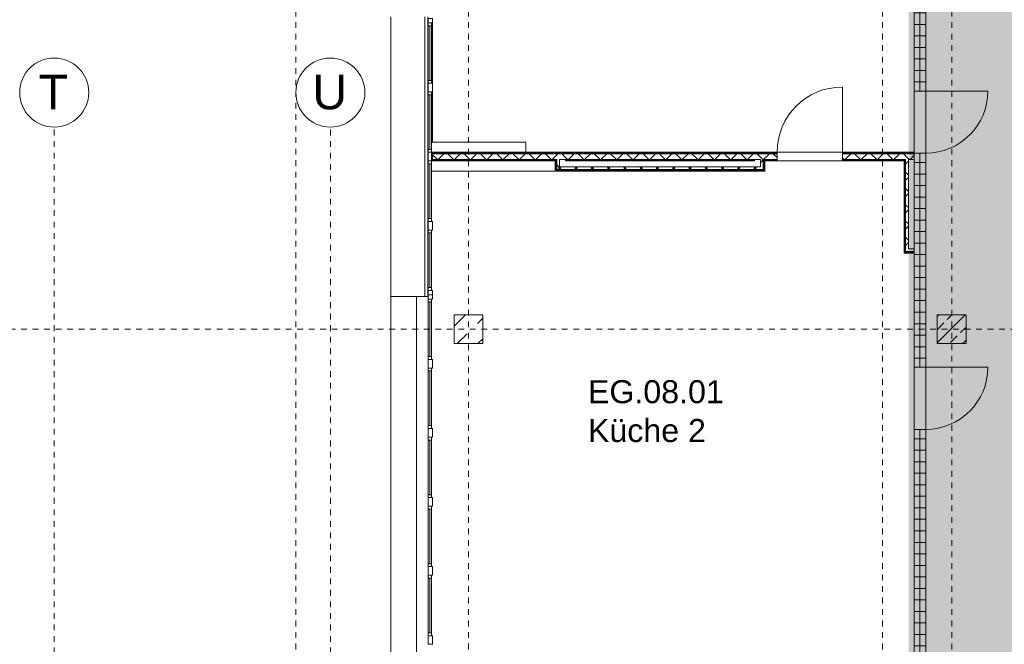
# Model space of a CAD drawing. Header units: metres. Extents: x -54 to 119, y -77 to 33.
# Tile 49 of 138: x 13 to 30, y -30 to -19. Entities that reach past the tile are written whole.
import ezdxf

# ---------------------------------------------------------------- set-up
doc = ezdxf.new("R2010")
doc.units = ezdxf.units.M
doc.linetypes.add('Rasterlinie', pattern=[0.019, 0.01, -0.003, 0.003, -0.003])
doc.linetypes.add('Über Schnittebene 1', pattern=[0.001, 0, -0.001])
for name, color, linetype, lineweight in [('A_Detailelemente', 7, 'Continuous', 9), ('A_Fassadenelemente', 7, 'Continuous', 9), ('A_Fassadenpfosten', 7, 'Continuous', 9), ('A_Fenster', 7, 'Continuous', 9), ('A_Geschossdecken', 7, 'Continuous', 9), ('A_Raster', 7, 'Continuous', 9), ('A_Räume_Beschriftung', 7, 'Continuous', 9), ('A_Tragwerksstützen', 7, 'Continuous', 9), ('A_Tragwerksstützen_Stahlbeton', 7, 'Continuous', 18), ('A_Türen', 7, 'Continuous', 9), ('A_Wände', 7, 'Continuous', 9), ('A_Wände_Schraffur', 7, 'Continuous', 18)]:
    doc.layers.add(name, color=color, linetype=linetype, lineweight=lineweight)
doc.styles.add('Arial', font='arial.ttf', dxfattribs={"height": 0.6})
doc.styles.add('Arial_B', font='txt', dxfattribs={"height": 0.4})
pattern_1 = [(45, (0, 0), (-0.1414214, 0.1414214), []), (135, (0, 0), (-0.1414214, -0.1414214), [])]

# ---------------------------------------------------------------- blocks, each defined once
blk = doc.blocks.new('Fertigbeton-rechteckige Stütze mit Konsole - 500 x 500 - 1 Konsole_A_K_7_8-V31-BS_Übersicht_EG_BRANDSCHUTZ')
at = {"layer": 'A_Tragwerksstützen'}
h = blk.add_hatch(dxfattribs=at)
h.set_pattern_fill('FP_40', color=256, style=0, pattern_type=2)
h.set_pattern_definition([(45, (-20.756, 24.297), (-0.35921, 0.35921), []), (45, (-20.397, 24.297), (-0.35921, 0.35921), [0.254, -0.254])])
h.paths.add_polyline_path([(0.25, -0.25), (0.25, 0.25), (-0.25, 0.25), (-0.25, -0.25)], flags=0)
at = {"layer": 'A_Tragwerksstützen', "lineweight": 18}
for p, q in [((0.25, 0.25), (-0.25, 0.25)), ((-0.25, 0.25), (-0.25, -0.25)), ((0.25, -0.25), (0.25, 0.25)), ((-0.25, -0.25), (0.25, -0.25))]:
    blk.add_line(p, q, dxfattribs=at)
blk = doc.blocks.new('GSH_Fassade_Fenster_1flg - GSH_Fassade_Fenster_1flg-5999952-BS_Übersicht_EG_BRANDSCHUTZ')
at = {"layer": 'A_Fassadenelemente'}
for p, q in [((-0.475, 0.015), (-0.525, 0.015)), ((-0.525, 0.015), (-0.525, -0.045)), ((-0.475, -0.045), (-0.475, 0.015)), ((-0.475, 0.015), (0.475, 0.015)), ((0.525, 0.015), (0.475, 0.015)), ((0.475, 0.015), (0.475, -0.045)), ((0.525, -0.045), (0.525, 0.015)), ((-0.525, -0.045), (-0.475, -0.045)), ((0.475, -0.015), (-0.475, -0.015)), ((0.475, -0.045), (-0.475, -0.045)), ((0.475, -0.045), (0.525, -0.045))]:
    blk.add_line(p, q, dxfattribs=at)
blk = doc.blocks.new('Pfosten rechteckig - 150x75-1310572-BS_Übersicht_EG_BRANDSCHUTZ')
at = {"layer": 'A_Fassadenpfosten'}
for p, q in [((-0.075, 0.06), (0.075, 0.06)), ((-0.075, -0.015), (-0.075, 0.06)), ((0.075, 0.06), (0.075, -0.015)), ((0.075, -0.015), (-0.075, -0.015))]:
    blk.add_line(p, q, dxfattribs=at)
blk = doc.blocks.new('Pfosten rechteckig - 75x75_Recht-1433897-BS_Übersicht_EG_BRANDSCHUTZ')
at = {"layer": 'A_Fassadenpfosten'}
for p, q in [((-0.075, 0.06), (0, 0.06)), ((-0.075, -0.015), (-0.075, 0.06)), ((0, 0.06), (0, -0.015)), ((0, -0.015), (-0.075, -0.015))]:
    blk.add_line(p, q, dxfattribs=at)
blk = doc.blocks.new('GSH_Fassade_Fenster_1flg - GSH_Fassade_Fenster_1flg-5999971-BS_Übersicht_EG_BRANDSCHUTZ')
at = {"layer": 'A_Fassadenelemente'}
for p, q in [((-0.475, 0.045), (-0.525, 0.045)), ((-0.525, 0.045), (-0.525, -0.015)), ((-0.475, -0.015), (-0.475, 0.045)), ((-0.475, 0.045), (0.475, 0.045)), ((0.475, 0.015), (-0.475, 0.015)), ((0.525, 0.045), (0.475, 0.045)), ((0.475, 0.045), (0.475, -0.015)), ((0.525, -0.015), (0.525, 0.045)), ((-0.525, -0.015), (-0.475, -0.015)), ((0.475, -0.015), (-0.475, -0.015)), ((0.475, -0.015), (0.525, -0.015))]:
    blk.add_line(p, q, dxfattribs=at)
blk = doc.blocks.new('Pfosten rechteckig - 150x75-1436575-BS_Übersicht_EG_BRANDSCHUTZ')
at = {"layer": 'A_Fassadenpfosten'}
for p, q in [((-0.075, 0.015), (0.075, 0.015)), ((-0.075, -0.06), (-0.075, 0.015)), ((0.075, 0.015), (0.075, -0.06)), ((0.075, -0.06), (-0.075, -0.06))]:
    blk.add_line(p, q, dxfattribs=at)
blk = doc.blocks.new('STB Stütze - rechteckig - STB 50 x 50-V74-BS_Übersicht_EG_BRANDSCHUTZ')
at = {"layer": 'A_Tragwerksstützen'}
h = blk.add_hatch(dxfattribs=at)
h.set_pattern_fill('FP_98', color=256, style=0, pattern_type=2)
h.set_pattern_definition([(45, (-29.156, 24.297), (-0.2283955, 0.2283955), []), (45, (-28.928, 24.297), (-0.2283955, 0.2283955), [0.161, -0.081])])
h.paths.add_polyline_path([(0.25, -0.25), (0.25, 0.25), (-0.25, 0.25), (-0.25, -0.25), (-0.137, -0.25)], flags=0)
at = {"layer": 'A_Tragwerksstützen_Stahlbeton'}
for p, q in [((0.25, 0.25), (-0.25, 0.25)), ((-0.25, 0.25), (-0.25, -0.25)), ((0.25, -0.25), (0.25, 0.25)), ((-0.25, -0.25), (0.25, -0.25))]:
    blk.add_line(p, q, dxfattribs=at)
blk = doc.blocks.new('GSH_Tuer_I_1flg_SZ - 1135x2135_Voll-5876792-BS_Übersicht_EG_BRANDSCHUTZ')
at = {"layer": 'A_Türen'}
blk.add_line((0.567, 1.224), (0.567, 0.089), dxfattribs=at)
at = {"layer": 'A_Türen', "linetype": 'Über Schnittebene 1'}
for p, q in [((-0.568, 0.089), (0.567, 0.089)), ((-0.568, -0.061), (0.567, -0.061))]:
    blk.add_line(p, q, dxfattribs=at)
at = {"layer": 'A_Türen'}
blk.add_arc((0.567, 0.089), 1.135, 90, 180, dxfattribs=at)
blk = doc.blocks.new('GSH_Tuer_I_1flg_SZ_OL - 1080x3200_2135_Voll-4240625-BS_Übersicht_EG_BRANDSCHUTZ')
at = {"layer": 'A_Türen', "linetype": 'Über Schnittebene 1'}
for p, q in [((-0.54, 0.086), (0.48, 0.086)), ((-0.54, -0.114), (0.54, -0.114))]:
    blk.add_line(p, q, dxfattribs=at)
at = {"layer": 'A_Türen'}
blk.add_line((0.54, -1.194), (0.54, -0.114), dxfattribs=at)
blk.add_arc((0.54, -0.114), 1.08, 180, 270, dxfattribs=at)
blk = doc.blocks.new('Pfosten rechteckig - 75x75_Recht-5627925-BS_Übersicht_EG_BRANDSCHUTZ')
at = {"layer": 'A_Fassadenpfosten'}
for p, q in [((0, 0.015), (-0.075, 0.015)), ((-0.075, 0.015), (-0.075, -0.06)), ((0, -0.06), (0, 0.015)), ((-0.075, -0.06), (0, -0.06))]:
    blk.add_line(p, q, dxfattribs=at)
blk = doc.blocks.new('Pfosten rechteckig - 75x75_Links-2722237-BS_Übersicht_EG_BRANDSCHUTZ')
at = {"layer": 'A_Fassadenpfosten'}
for p, q in [((0, 0.06), (-0.075, 0.06)), ((-0.075, 0.06), (-0.075, -0.015)), ((0, -0.015), (0, 0.06)), ((-0.075, -0.015), (0, -0.015))]:
    blk.add_line(p, q, dxfattribs=at)
blk = doc.blocks.new('Fensterbank1 - Fensterbank-6073046-BS_Übersicht_EG_BRANDSCHUTZ')
at = {"layer": 'A_Fenster'}
for p, q in [((19.408, -18.867), (19.408, -23.727)), ((20.001, -23.727), (20.001, -18.867)), ((20.052, -23.727), (20.052, -18.867)), ((19.412, -23.727), (19.408, -23.727)), ((19.408, -23.727), (19.408, -30.897)), ((20.001, -23.727), (19.412, -23.727)), ((20.052, -23.727), (20.001, -23.727))]:
    blk.add_line(p, q, dxfattribs=at)
blk = doc.blocks.new('Metal_Verkleidung - Metal_Verkleidung-6154593-BS_Übersicht_EG_BRANDSCHUTZ')
at = {"layer": 'A_Wände'}
for p, q in [((20.052, -23.697), (20.056, -23.697)), ((20.056, -23.727), (20.052, -23.727))]:
    blk.add_line(p, q, dxfattribs=at)
blk = doc.blocks.new('Raster - 3_0mm_mit Kreis-376402-BS_Übersicht_EG_BRANDSCHUTZ')
at = {"layer": 'A_Raster'}
blk.add_circle((0, 0), 0.003, dxfattribs=at)

msp = doc.modelspace()

# ---------------------------------------------------------------- hatches: boundary and pattern name
at = {"layer": 'A_Detailelemente', "true_color": 0x499c4b}
h = msp.add_hatch(color=95, dxfattribs=at)
h.paths.add_polyline_path([(71.851, -47.637), (74.016, -47.637), (74.016, -42.797), (82.506, -42.797), (82.506, -33.347), (73.966, -33.347), (73.966, -3.373), (28.666, -3.373), (28.666, -33.147), (19.556, -33.147), (19.556, -32.109), (13.091, -32.109), (13.091, -43.997), (38.176, -43.997), (38.176, -47.637), (70.641, -47.637)], flags=0)
h.paths.add_polyline_path([(47.781, -39.443), (47.781, -39.443), (47.806, -39.443)], flags=0)
h.paths.add_polyline_path([(24.206, -38.847), (24.206, -38.547), (24.506, -38.547), (24.266, -38.607), (24.26, -38.632)], flags=0)
h.paths.add_polyline_path([(79.406, -38.847), (79.406, -38.547), (79.706, -38.547), (79.466, -38.607), (79.417, -38.802)], flags=0)
h.paths.add_polyline_path([(33.306, -38.447), (33.306, -38.147), (33.606, -38.147), (33.366, -38.207), (33.307, -38.442)], flags=0)
h.paths.add_polyline_path([(79.406, -37.647), (79.406, -37.347), (79.706, -37.347), (79.466, -37.407)], flags=0)
h.paths.add_polyline_path([(24.206, -37.647), (24.206, -37.347), (24.506, -37.347), (24.266, -37.407), (24.229, -37.555)], flags=0)
h.paths.add_polyline_path([(79.406, -36.447), (79.406, -36.147), (79.706, -36.147), (79.466, -36.207)], flags=0)
h.paths.add_polyline_path([(24.206, -36.447), (24.206, -36.147), (24.506, -36.147), (24.266, -36.207), (24.264, -36.213)], flags=0)
h.paths.add_polyline_path([(30.246, -35.126), (30.246, -35.126), (30.401, -35.126)], flags=0)
h.paths.add_polyline_path([(38.456, -33.137), (38.456, -32.947), (38.656, -32.947), (38.494, -32.985), (38.46, -33.12)], flags=0)
h.paths.add_polyline_path([(66.456, -27.057), (66.456, -26.857), (66.647, -26.859), (66.496, -26.897)], flags=0)
h.paths.add_polyline_path([(66.456, -26.597), (66.456, -26.397), (66.656, -26.397), (66.496, -26.437), (66.46, -26.582)], flags=0)
h.paths.add_polyline_path([(66.106, -9.197), (66.106, -8.997), (66.302, -8.998), (66.146, -9.037)], flags=0)
h.paths.add_polyline_path([(45.256, -9.017), (45.256, -8.817), (45.456, -8.817), (45.296, -8.857)], flags=0)
h.paths.add_polyline_path([(66.106, -8.547), (66.106, -8.297), (66.306, -8.297), (66.146, -8.337), (66.108, -8.538)], flags=0)
h.paths.add_polyline_path([(45.256, -8.417), (45.256, -8.217), (45.456, -8.217), (45.296, -8.257)], flags=0)
at = {"layer": 'A_Detailelemente', "true_color": 0xebdb14}
h = msp.add_hatch(color=40, dxfattribs=at)
h.paths.add_polyline_path([(28.506, -33.147), (28.666, -33.147), (28.666, -7.847), (28.626, -7.847), (28.626, -7.947), (20.156, -7.947), (20.156, -8.347), (28.146, -8.347), (28.146, -8.267), (28.446, -8.267), (28.206, -8.327), (28.202, -8.347), (28.406, -8.347), (28.406, -8.777), (28.471, -8.777), (28.406, -8.793), (28.406, -31.947), (19.556, -31.947), (19.556, -33.147), (28.486, -33.147)], flags=0)
h.paths.add_polyline_path([(28.376, -33.047), (19.856, -33.047), (19.856, -32.247), (28.406, -32.247), (28.406, -33.047), (28.388, -33.047)], flags=0)
at = {"layer": 'A_Wände_Schraffur', "lineweight": 9}
h = msp.add_hatch(dxfattribs=at)
h.set_pattern_fill('FP_1', color=256, style=0, pattern_type=2)
h.set_pattern_definition([(0, (0, 0), (0, 0.2), []), (90, (0, 0), (-0.2, 1e-17), [])])
h.paths.add_polyline_path([(28.506, -33.147), (28.706, -33.147), (28.706, -26.037), (28.506, -26.037), (28.506, -33.047)], flags=0)
h.paths.add_polyline_path([(28.706, -24.957), (28.706, -21.237), (28.506, -21.237), (28.506, -24.957), (28.666, -24.957)], flags=0)
h.paths.add_polyline_path([(28.706, -20.157), (28.706, -10.437), (28.506, -10.437), (28.506, -20.157), (28.666, -20.157)], flags=0)
h.paths.add_polyline_path([(28.666, -9.357), (28.706, -9.356), (28.706, -8.247), (28.506, -8.247), (28.506, -9.357)], flags=0)
h = msp.add_hatch(dxfattribs=at)
h.set_pattern_fill('FP_2', color=256, style=0, pattern_type=2)
h.set_pattern_definition(pattern_1)
h.paths.add_polyline_path([(26.121, -21.347), (26.121, -21.247), (20.116, -21.247), (20.116, -21.347), (25.881, -21.347)], flags=0)
h.paths.add_polyline_path([(28.506, -21.347), (28.506, -21.247), (27.256, -21.247), (27.256, -21.347), (28.456, -21.347)], flags=0)
h = msp.add_hatch(dxfattribs=at)
h.set_pattern_fill('FP_2', color=256, style=0, pattern_type=2)
h.set_pattern_definition(pattern_1)
h.paths.add_polyline_path([(22.341, -21.522), (22.341, -21.347), (22.291, -21.347), (22.291, -21.522)], flags=0)
h = msp.add_hatch(dxfattribs=at)
h.set_pattern_fill('FP_2', color=256, style=0, pattern_type=2)
h.set_pattern_definition(pattern_1)
h.paths.add_polyline_path([(25.881, -21.522), (25.881, -21.347), (25.831, -21.347), (25.831, -21.522)], flags=0)
h = msp.add_hatch(dxfattribs=at)
h.set_pattern_fill('FP_2', color=256, style=0, pattern_type=2)
h.set_pattern_definition(pattern_1)
h.paths.add_polyline_path([(28.357, -22.897), (28.406, -22.897), (28.406, -21.347), (28.356, -21.347), (28.356, -22.897)], flags=0)
h = msp.add_hatch(dxfattribs=at)
h.set_pattern_fill('FP_2', color=256, style=0, pattern_type=2)
h.set_pattern_definition(pattern_1)
h.paths.add_polyline_path([(24.511, -21.522), (25.831, -21.522), (25.831, -21.472), (22.341, -21.472), (22.341, -21.522), (23.383, -21.522)], flags=0)

# ---------------------------------------------------------------- linework, layer by layer
at = {"layer": 'A_Geschossdecken'}
for p, q in [((20.131, -18.972), (20.131, -20.022)), ((20.131, -20.172), (20.131, -21.047)), ((28.506, -21.222), (28.506, -20.157)), ((28.706, -20.157), (28.706, -21.237)), ((26.121, -21.222), (27.256, -21.222)), ((27.256, -21.372), (26.121, -21.372)), ((19.856, -23.727), (19.856, -30.867)), ((28.506, -26.037), (28.506, -24.957)), ((28.706, -24.957), (28.706, -26.037))]:
    msp.add_line(p, q, dxfattribs=at)
at = {"layer": 'A_Raster', "linetype": 'Rasterlinie'}
for p, q in [((17.756, -66.66), (17.756, 31.784)), ((20.756, -66.66), (20.756, 31.784)), ((27.956, -66.66), (27.956, 31.784)), ((29.156, -66.66), (29.156, 31.784)), ((13.556, -76.128), (13.556, -20.783)), ((18.356, -76.128), (18.356, -20.783)), ((6.581, -24.297), (94.587, -24.297))]:
    msp.add_line(p, q, dxfattribs=at)
at = {"layer": 'A_Wände', "lineweight": 18}
for p, q in [((28.706, -20.157), (28.706, -10.437)), ((28.506, -15.372), (28.506, -20.157)), ((28.506, -20.157), (28.706, -20.157)), ((26.121, -21.222), (20.116, -21.222)), ((20.116, -21.222), (20.116, -21.372)), ((26.121, -21.372), (26.121, -21.222)), ((28.506, -21.222), (27.256, -21.222)), ((27.256, -21.222), (27.256, -21.372)), ((28.506, -21.237), (28.506, -21.222)), ((20.116, -21.372), (22.266, -21.372)), ((22.266, -21.372), (22.266, -21.547)), ((22.441, -21.372), (25.731, -21.372)), ((25.906, -21.372), (26.121, -21.372)), ((25.906, -21.547), (25.906, -21.372)), ((27.256, -21.372), (28.331, -21.372)), ((28.331, -21.372), (28.331, -22.972)), ((28.706, -21.237), (28.506, -21.237)), ((28.706, -24.957), (28.706, -21.237)), ((22.266, -21.547), (25.906, -21.547)), ((28.506, -21.498), (28.506, -22.797)), ((28.331, -22.972), (28.506, -22.972)), ((28.506, -22.972), (28.506, -24.957)), ((28.506, -24.957), (28.706, -24.957)), ((28.706, -26.037), (28.506, -26.037)), ((28.506, -26.037), (28.506, -32.047)), ((28.706, -33.347), (28.706, -26.037))]:
    msp.add_line(p, q, dxfattribs=at)
at = {"layer": 'A_Wände'}
for p, q in [((20.116, -21.047), (21.754, -21.047)), ((21.754, -21.222), (21.754, -21.047)), ((20.116, -21.234), (26.121, -21.234)), ((20.116, -21.247), (26.121, -21.247)), ((20.116, -21.347), (22.291, -21.347)), ((20.116, -21.359), (22.279, -21.359)), ((22.279, -21.372), (22.266, -21.372)), ((22.279, -21.359), (22.279, -21.534)), ((22.291, -21.347), (22.291, -21.522)), ((22.341, -21.347), (22.441, -21.347)), ((22.341, -21.347), (22.341, -21.472)), ((22.441, -21.347), (25.831, -21.347)), ((22.441, -21.372), (22.441, -21.347)), ((22.441, -21.359), (25.731, -21.359)), ((25.731, -21.372), (25.731, -21.347)), ((25.831, -21.472), (25.831, -21.347)), ((25.881, -21.347), (26.121, -21.347)), ((25.881, -21.522), (25.881, -21.347)), ((25.894, -21.359), (26.121, -21.359)), ((25.894, -21.534), (25.894, -21.359)), ((25.906, -21.372), (25.894, -21.372)), ((27.256, -21.234), (28.506, -21.234)), ((27.256, -21.247), (28.506, -21.247)), ((27.256, -21.347), (28.356, -21.347)), ((27.256, -21.359), (28.344, -21.359)), ((28.344, -21.372), (28.331, -21.372)), ((28.344, -21.359), (28.344, -22.959)), ((28.356, -21.347), (28.356, -22.947)), ((28.406, -21.347), (28.506, -21.347)), ((28.406, -21.347), (28.406, -22.897)), ((28.506, -21.498), (28.506, -21.237)), ((22.266, -21.547), (20.116, -21.547)), ((22.279, -21.534), (25.894, -21.534)), ((22.291, -21.522), (25.881, -21.522)), ((22.341, -21.472), (25.831, -21.472)), ((28.406, -22.897), (28.506, -22.897)), ((28.506, -22.972), (28.506, -22.797)), ((28.344, -22.959), (28.506, -22.959)), ((28.356, -22.947), (28.506, -22.947))]:
    msp.add_line(p, q, dxfattribs=at)

# ---------------------------------------------------------------- block references
at = {"layer": 'A_Fassadenelemente'}
for name, p, rotation in [('GSH_Fassade_Fenster_1flg - GSH_Fassade_Fenster_1flg-5999952-BS_Übersicht_EG_BRANDSCHUTZ', (20.071, -19.497), 90.00000000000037), ('GSH_Fassade_Fenster_1flg - GSH_Fassade_Fenster_1flg-5999952-BS_Übersicht_EG_BRANDSCHUTZ', (20.071, -20.697), 90.00000000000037), ('GSH_Fassade_Fenster_1flg - GSH_Fassade_Fenster_1flg-5999952-BS_Übersicht_EG_BRANDSCHUTZ', (20.071, -21.897), 90.00000000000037), ('GSH_Fassade_Fenster_1flg - GSH_Fassade_Fenster_1flg-5999952-BS_Übersicht_EG_BRANDSCHUTZ', (20.071, -23.097), 90.00000000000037), ('GSH_Fassade_Fenster_1flg - GSH_Fassade_Fenster_1flg-5999971-BS_Übersicht_EG_BRANDSCHUTZ', (20.071, -24.297), 269.9999999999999), ('GSH_Fassade_Fenster_1flg - GSH_Fassade_Fenster_1flg-5999971-BS_Übersicht_EG_BRANDSCHUTZ', (20.071, -25.497), 269.9999999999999), ('GSH_Fassade_Fenster_1flg - GSH_Fassade_Fenster_1flg-5999971-BS_Übersicht_EG_BRANDSCHUTZ', (20.071, -26.697), 269.9999999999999), ('GSH_Fassade_Fenster_1flg - GSH_Fassade_Fenster_1flg-5999971-BS_Übersicht_EG_BRANDSCHUTZ', (20.071, -27.897), 269.9999999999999), ('GSH_Fassade_Fenster_1flg - GSH_Fassade_Fenster_1flg-5999971-BS_Übersicht_EG_BRANDSCHUTZ', (20.071, -29.097), 269.9999999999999)]:
    msp.add_blockref(name, p, dxfattribs=dict(at, rotation=rotation))
at = {"layer": 'A_Fassadenpfosten', "extrusion": (0, 0, -1)}
for name, p, rotation in [('Pfosten rechteckig - 75x75_Recht-1433897-BS_Übersicht_EG_BRANDSCHUTZ', (-20.071, -18.897), 89.99999999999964), ('Pfosten rechteckig - 150x75-1310572-BS_Übersicht_EG_BRANDSCHUTZ', (-20.071, -20.097), 89.99999999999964), ('Pfosten rechteckig - 150x75-1310572-BS_Übersicht_EG_BRANDSCHUTZ', (-20.071, -21.297), 89.99999999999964), ('Pfosten rechteckig - 150x75-1310572-BS_Übersicht_EG_BRANDSCHUTZ', (-20.071, -22.497), 89.99999999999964), ('Pfosten rechteckig - 150x75-1436575-BS_Übersicht_EG_BRANDSCHUTZ', (-20.071, -24.897), 270.0000000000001), ('Pfosten rechteckig - 150x75-1436575-BS_Übersicht_EG_BRANDSCHUTZ', (-20.071, -26.097), 270.0000000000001), ('Pfosten rechteckig - 150x75-1436575-BS_Übersicht_EG_BRANDSCHUTZ', (-20.071, -27.297), 270.0000000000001), ('Pfosten rechteckig - 150x75-1436575-BS_Übersicht_EG_BRANDSCHUTZ', (-20.071, -28.497), 270.0000000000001), ('Pfosten rechteckig - 150x75-1436575-BS_Übersicht_EG_BRANDSCHUTZ', (-20.071, -29.697), 270.0000000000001)]:
    msp.add_blockref(name, p, dxfattribs=dict(at, rotation=rotation))
at = {"layer": 'A_Fassadenpfosten'}
for name, rotation in [('Pfosten rechteckig - 75x75_Links-2722237-BS_Übersicht_EG_BRANDSCHUTZ', 270.0000000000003), ('Pfosten rechteckig - 75x75_Recht-5627925-BS_Übersicht_EG_BRANDSCHUTZ', 89.9999999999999)]:
    msp.add_blockref(name, (20.071, -23.697), dxfattribs=dict(at, rotation=rotation))
at = {"layer": 'A_Fenster'}
msp.add_blockref('Fensterbank1 - Fensterbank-6073046-BS_Übersicht_EG_BRANDSCHUTZ', (0, 0), dxfattribs=at)
at = {"layer": 'A_Raster', "xscale": 199.9999999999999, "yscale": 199.9999999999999, "zscale": 199.9999999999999}
for p in [(13.556, -20.183), (18.356, -20.183)]:
    msp.add_blockref('Raster - 3_0mm_mit Kreis-376402-BS_Übersicht_EG_BRANDSCHUTZ', p, dxfattribs=at)
at = {"layer": 'A_Tragwerksstützen'}
for name, p in [('Fertigbeton-rechteckige Stütze mit Konsole - 500 x 500 - 1 Konsole_A_K_7_8-V31-BS_Übersicht_EG_BRANDSCHUTZ', (20.756, -24.297)), ('STB Stütze - rechteckig - STB 50 x 50-V74-BS_Übersicht_EG_BRANDSCHUTZ', (29.156, -24.297))]:
    msp.add_blockref(name, p, dxfattribs=at)
at = {"layer": 'A_Türen'}
msp.add_blockref('GSH_Tuer_I_1flg_SZ - 1135x2135_Voll-5876792-BS_Übersicht_EG_BRANDSCHUTZ', (26.689, -21.311), dxfattribs=at)
at = {"layer": 'A_Türen', "rotation": 89.99999999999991}
for p in [(28.592, -20.697), (28.592, -25.497)]:
    msp.add_blockref('GSH_Tuer_I_1flg_SZ_OL - 1080x3200_2135_Voll-4240625-BS_Übersicht_EG_BRANDSCHUTZ', p, dxfattribs=at)
at = {"layer": 'A_Wände'}
msp.add_blockref('Metal_Verkleidung - Metal_Verkleidung-6154593-BS_Übersicht_EG_BRANDSCHUTZ', (0, 0), dxfattribs=at)

# ---------------------------------------------------------------- texts
at = {"layer": 'A_Raster', "char_height": 0.6, "attachment_point": 1, "style": 'Arial'}
for s, insert, width in [('T', (13.283, -19.875), 0.64135), ('U', (18.043, -19.875), 0.73755)]:
    msp.add_mtext(s, dxfattribs=dict(at, insert=insert, width=width))
at = {"layer": 'A_Räume_Beschriftung', "char_height": 0.4, "attachment_point": 1, "style": 'Arial_B'}
for s, insert, width in [('EG.08.01', (22.834, -25.182), 2.91814), ('Küche 2', (22.834, -25.857), 2.67764)]:
    msp.add_mtext(s, dxfattribs=dict(at, insert=insert, width=width))

doc.saveas('drawing.dxf')
